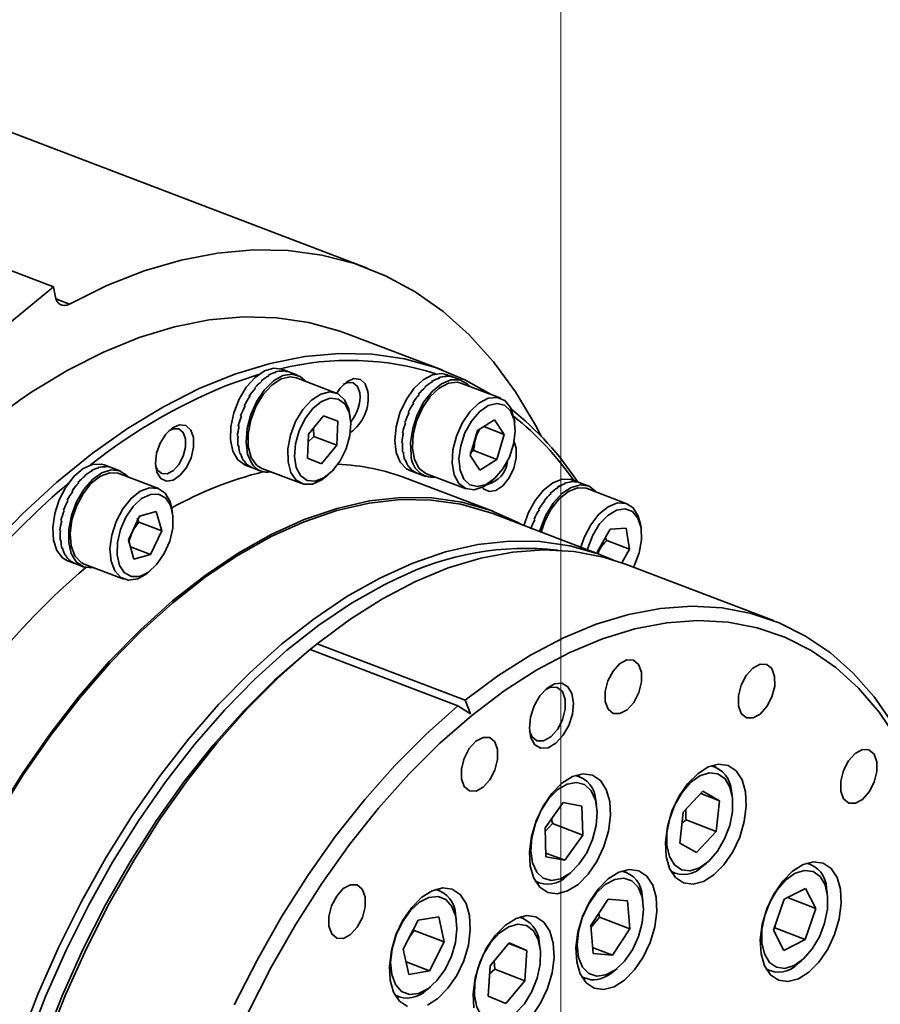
# Model space of a CAD drawing. Header units: millimetres. Extents: x 7702 to 16913, y -3294 to 4428.
# Tile 87 of 89: x 16864 to 16876, y -2924 to -2911. Entities that reach past the tile are written whole.
import ezdxf

# ---------------------------------------------------------------- set-up
doc = ezdxf.new("R2010")
doc.units = ezdxf.units.MM
doc.header["$LTSCALE"] = 6
doc.layers.add('1轮廓实线层', color=7, linetype='Continuous', lineweight=18)

msp = doc.modelspace()

# ---------------------------------------------------------------- linework, layer by layer
at = {"linetype": 'Continuous', "lineweight": 35}
for p, q in [((16869.228, -2914.016), (16862.392, -2911.41)), ((16863.363, -2913.722), (16864.828, -2914.28)), ((16864.828, -2914.28), (16863.612, -2915.27)), ((16864.847, -2914.399), (16864.828, -2914.28)), ((16864.859, -2914.446), (16865.051, -2914.519)), ((16870.29, -2915.448), (16868.947, -2914.936)), ((16867.943, -2915.478), (16867.932, -2915.474)), ((16867.933, -2915.474), (16867.944, -2915.478)), ((16868.038, -2915.46), (16868.027, -2915.456)), ((16868.027, -2915.456), (16868.038, -2915.46)), ((16868.129, -2915.472), (16868.029, -2915.434)), ((16868.126, -2915.471), (16868.115, -2915.467)), ((16868.115, -2915.467), (16868.126, -2915.471)), ((16868.248, -2915.518), (16868.129, -2915.472)), ((16867.75, -2915.601), (16867.739, -2915.597)), ((16867.74, -2915.597), (16867.751, -2915.601)), ((16867.846, -2915.526), (16867.835, -2915.522)), ((16867.835, -2915.522), (16867.846, -2915.526)), ((16868.792, -2915.768), (16868.234, -2915.555)), ((16870.142, -2915.609), (16870.131, -2915.605)), ((16870.131, -2915.605), (16870.142, -2915.609)), ((16870.239, -2915.557), (16870.228, -2915.553)), ((16870.228, -2915.553), (16870.239, -2915.557)), ((16870.334, -2915.535), (16870.323, -2915.531)), ((16870.323, -2915.531), (16870.334, -2915.535)), ((16870.438, -2915.547), (16870.336, -2915.508)), ((16870.423, -2915.543), (16870.412, -2915.538)), ((16870.412, -2915.538), (16870.423, -2915.543)), ((16870.556, -2915.592), (16870.438, -2915.547)), ((16871.1, -2915.842), (16870.542, -2915.629)), ((16867.66, -2915.7), (16867.65, -2915.696)), ((16867.65, -2915.696), (16867.661, -2915.7)), ((16870.047, -2915.687), (16870.036, -2915.683)), ((16870.036, -2915.683), (16870.047, -2915.687)), ((16867.58, -2915.819), (16867.569, -2915.815)), ((16867.569, -2915.815), (16867.58, -2915.819)), ((16869.879, -2915.909), (16869.868, -2915.905)), ((16869.868, -2915.905), (16869.879, -2915.909)), ((16869.947, -2915.784), (16869.958, -2915.789)), ((16869.958, -2915.789), (16869.947, -2915.785)), ((16867.513, -2915.952), (16867.502, -2915.948)), ((16867.502, -2915.948), (16867.513, -2915.952)), ((16869.814, -2916.044), (16869.803, -2916.04)), ((16869.803, -2916.04), (16869.814, -2916.044)), ((16867.462, -2916.094), (16867.451, -2916.089)), ((16867.452, -2916.09), (16867.451, -2916.089)), ((16867.451, -2916.089), (16867.462, -2916.093)), ((16868.616, -2916.086), (16868.403, -2916.347)), ((16868.816, -2916.162), (16868.616, -2916.086)), ((16868.802, -2916.499), (16868.816, -2916.162)), ((16868.989, -2916.108), (16868.98, -2916.053)), ((16869.765, -2916.186), (16869.754, -2916.182)), ((16869.754, -2916.182), (16869.754, -2916.182)), ((16869.754, -2916.182), (16869.765, -2916.186)), ((16871.014, -2916.145), (16870.776, -2916.295)), ((16871.148, -2916.348), (16871.014, -2916.145)), ((16871.297, -2916.183), (16871.288, -2916.127)), ((16867.43, -2916.238), (16867.419, -2916.233)), ((16867.419, -2916.233), (16867.419, -2916.233)), ((16867.419, -2916.233), (16867.43, -2916.237)), ((16868.48, -2916.376), (16868.472, -2916.263)), ((16869.735, -2916.33), (16869.724, -2916.326)), ((16869.724, -2916.326), (16869.724, -2916.326)), ((16869.724, -2916.326), (16869.735, -2916.33)), ((16870.776, -2916.295), (16870.672, -2916.647)), ((16870.865, -2916.239), (16871.148, -2916.348)), ((16867.417, -2916.378), (16867.406, -2916.373)), ((16867.406, -2916.373), (16867.406, -2916.373)), ((16867.406, -2916.373), (16867.417, -2916.378)), ((16868.403, -2916.347), (16868.389, -2916.684)), ((16868.398, -2916.453), (16868.48, -2916.376)), ((16868.48, -2916.376), (16868.802, -2916.499)), ((16871.044, -2916.7), (16871.148, -2916.348)), ((16867.413, -2916.503), (16867.413, -2916.504)), ((16867.413, -2916.503), (16867.424, -2916.508)), ((16867.424, -2916.508), (16867.413, -2916.504)), ((16868.588, -2916.76), (16868.802, -2916.499)), ((16869.724, -2916.469), (16869.713, -2916.465)), ((16869.713, -2916.465), (16869.713, -2916.465)), ((16869.713, -2916.465), (16869.724, -2916.469)), ((16869.734, -2916.597), (16869.723, -2916.593)), ((16869.723, -2916.593), (16869.723, -2916.593)), ((16869.723, -2916.593), (16869.734, -2916.597)), ((16870.668, -2916.603), (16870.722, -2916.577)), ((16870.722, -2916.577), (16871.044, -2916.7)), ((16867.452, -2916.622), (16867.441, -2916.618)), ((16867.441, -2916.618), (16867.441, -2916.618)), ((16867.441, -2916.618), (16867.452, -2916.622)), ((16867.487, -2916.711), (16867.498, -2916.716)), ((16867.498, -2916.716), (16867.487, -2916.712)), ((16867.487, -2916.712), (16867.487, -2916.712)), ((16868.389, -2916.684), (16868.588, -2916.76)), ((16868.389, -2916.684), (16868.588, -2916.76)), ((16869.764, -2916.709), (16869.753, -2916.705)), ((16869.753, -2916.705), (16869.753, -2916.705)), ((16869.753, -2916.705), (16869.764, -2916.709)), ((16870.672, -2916.647), (16870.806, -2916.85)), ((16870.806, -2916.85), (16871.044, -2916.7)), ((16865.366, -2916.861), (16865.355, -2916.857)), ((16865.355, -2916.857), (16865.366, -2916.861)), ((16865.463, -2916.817), (16865.452, -2916.813)), ((16865.452, -2916.813), (16865.463, -2916.817)), ((16865.636, -2916.814), (16865.536, -2916.776)), ((16865.557, -2916.802), (16865.546, -2916.798)), ((16865.546, -2916.798), (16865.557, -2916.802)), ((16865.644, -2916.817), (16865.633, -2916.813)), ((16865.756, -2916.86), (16865.636, -2916.814)), ((16865.644, -2916.817), (16865.644, -2916.817)), ((16867.516, -2916.779), (16867.616, -2916.818)), ((16867.561, -2916.785), (16867.55, -2916.78)), ((16867.55, -2916.78), (16867.55, -2916.78)), ((16867.55, -2916.78), (16867.561, -2916.785)), ((16867.616, -2916.818), (16867.735, -2916.863)), ((16867.75, -2916.826), (16868.308, -2917.038)), ((16869.813, -2916.8), (16869.802, -2916.796)), ((16869.802, -2916.796), (16869.802, -2916.796)), ((16869.802, -2916.796), (16869.813, -2916.8)), ((16869.823, -2916.854), (16869.925, -2916.893)), ((16869.878, -2916.866), (16869.867, -2916.862)), ((16869.867, -2916.862), (16869.867, -2916.862)), ((16869.867, -2916.862), (16869.878, -2916.866)), ((16865.27, -2916.933), (16865.259, -2916.929)), ((16865.259, -2916.929), (16865.27, -2916.933)), ((16866.3, -2917.11), (16865.742, -2916.897)), ((16868.638, -2916.951), (16868.681, -2916.916)), ((16871.002, -2917.431), (16869.781, -2916.966)), ((16869.925, -2916.893), (16870.043, -2916.938)), ((16870.057, -2916.9), (16870.615, -2917.113)), ((16870.946, -2917.026), (16870.989, -2916.99)), ((16872.095, -2917.016), (16872.084, -2917.012)), ((16872.084, -2917.012), (16872.095, -2917.016)), ((16872.212, -2917.028), (16872.109, -2916.988)), ((16872.185, -2917.02), (16872.174, -2917.016)), ((16872.174, -2917.016), (16872.185, -2917.02)), ((16865.087, -2917.141), (16865.098, -2917.146)), ((16865.097, -2917.146), (16865.087, -2917.142)), ((16865.179, -2917.029), (16865.168, -2917.025)), ((16865.168, -2917.025), (16865.179, -2917.029)), ((16871.902, -2917.097), (16871.891, -2917.093)), ((16871.891, -2917.093), (16871.902, -2917.097)), ((16871.999, -2917.042), (16871.988, -2917.038)), ((16871.988, -2917.038), (16871.999, -2917.042)), ((16872.328, -2917.072), (16872.212, -2917.028)), ((16872.872, -2917.322), (16872.314, -2917.109)), ((16865.029, -2917.277), (16865.018, -2917.273)), ((16865.018, -2917.273), (16865.029, -2917.277)), ((16871.719, -2917.283), (16871.708, -2917.279)), ((16871.708, -2917.279), (16871.719, -2917.283)), ((16871.807, -2917.179), (16871.796, -2917.174)), ((16871.796, -2917.174), (16871.807, -2917.178)), ((16864.975, -2917.418), (16864.964, -2917.414)), ((16864.965, -2917.414), (16864.964, -2917.414)), ((16864.965, -2917.414), (16864.975, -2917.418)), ((16866.497, -2917.45), (16866.488, -2917.395)), ((16871.642, -2917.406), (16871.631, -2917.401)), ((16871.631, -2917.401), (16871.642, -2917.405)), ((16864.94, -2917.562), (16864.929, -2917.558)), ((16864.93, -2917.558), (16864.929, -2917.558)), ((16864.929, -2917.558), (16864.94, -2917.562)), ((16866.032, -2917.495), (16865.876, -2917.827)), ((16866.023, -2917.581), (16866, -2917.525)), ((16866.267, -2917.433), (16866.032, -2917.495)), ((16866.345, -2917.703), (16866.267, -2917.433)), ((16872.516, -2918.043), (16870.99, -2917.461)), ((16871.579, -2917.541), (16871.568, -2917.537)), ((16871.568, -2917.537), (16871.579, -2917.541)), ((16864.925, -2917.703), (16864.914, -2917.699)), ((16864.914, -2917.699), (16864.914, -2917.699)), ((16864.914, -2917.699), (16864.925, -2917.703)), ((16866.023, -2917.581), (16866.345, -2917.703)), ((16866.188, -2918.036), (16866.345, -2917.703)), ((16872.634, -2917.68), (16872.456, -2917.993)), ((16872.861, -2917.664), (16872.634, -2917.68)), ((16872.909, -2917.961), (16872.861, -2917.664)), ((16873.069, -2917.662), (16873.06, -2917.607)), ((16864.93, -2917.835), (16864.919, -2917.83)), ((16864.919, -2917.83), (16864.919, -2917.83)), ((16864.919, -2917.83), (16864.93, -2917.835)), ((16865.876, -2917.827), (16865.954, -2918.098)), ((16872.587, -2917.839), (16872.909, -2917.961)), ((16864.955, -2917.951), (16864.944, -2917.947)), ((16864.944, -2917.947), (16864.944, -2917.947)), ((16864.944, -2917.947), (16864.955, -2917.951)), ((16865.905, -2917.928), (16866.188, -2918.036)), ((16872.8, -2918.152), (16872.909, -2917.961)), ((16864.988, -2918.043), (16864.999, -2918.048)), ((16864.999, -2918.048), (16864.988, -2918.044)), ((16864.988, -2918.044), (16864.988, -2918.044)), ((16865.024, -2918.122), (16865.123, -2918.16)), ((16865.06, -2918.12), (16865.049, -2918.116)), ((16865.049, -2918.116), (16865.049, -2918.116)), ((16865.049, -2918.116), (16865.06, -2918.12)), ((16865.954, -2918.098), (16866.188, -2918.036)), ((16872.456, -2917.993), (16872.46, -2918.021)), ((16865.123, -2918.16), (16865.243, -2918.206)), ((16865.258, -2918.168), (16865.815, -2918.381)), ((16866.146, -2918.294), (16866.189, -2918.258)), ((16874.927, -2918.962), (16872.852, -2918.171)), ((16868.387, -2919.398), (16868.526, -2919.286)), ((16868.526, -2919.286), (16870.601, -2920.077)), ((16868.387, -2919.398), (16868.374, -2919.409)), ((16868.425, -2919.368), (16868.387, -2919.398)), ((16868.425, -2919.368), (16870.5, -2920.159)), ((16870.675, -2920.27), (16870.5, -2920.159)), ((16870.601, -2920.077), (16870.675, -2920.27)), ((16874.116, -2921.016), (16874.065, -2920.996)), ((16872.211, -2921.15), (16872.16, -2921.131)), ((16873.659, -2921.652), (16873.937, -2921.355)), ((16873.906, -2921.388), (16874.17, -2921.489)), ((16873.937, -2921.355), (16874.17, -2921.489)), ((16874.348, -2921.415), (16874.338, -2921.351)), ((16871.723, -2921.87), (16871.975, -2921.515)), ((16871.975, -2921.515), (16872.239, -2921.566)), ((16872.239, -2921.566), (16872.252, -2921.971)), ((16872.443, -2921.55), (16872.433, -2921.485)), ((16874.17, -2921.489), (16874.125, -2921.92)), ((16873.614, -2922.084), (16873.659, -2921.652)), ((16871.724, -2921.92), (16871.828, -2921.81)), ((16871.828, -2921.81), (16872.252, -2921.971)), ((16873.643, -2921.806), (16873.701, -2921.759)), ((16873.701, -2921.759), (16874.125, -2921.92)), ((16871.735, -2922.276), (16871.723, -2921.87)), ((16872.252, -2921.971), (16872, -2922.326)), ((16874.125, -2921.92), (16873.847, -2922.218)), ((16873.847, -2922.218), (16873.614, -2922.084)), ((16871.734, -2922.225), (16872, -2922.326)), ((16872, -2922.326), (16871.735, -2922.276)), ((16873.935, -2922.408), (16873.986, -2922.367)), ((16875.449, -2922.383), (16875.397, -2922.364)), ((16872.03, -2922.542), (16872.081, -2922.501)), ((16872.862, -2922.493), (16872.811, -2922.474)), ((16873.495, -2922.491), (16873.546, -2922.511)), ((16871.59, -2922.626), (16871.641, -2922.645)), ((16870.244, -2922.751), (16870.193, -2922.731)), ((16875.079, -2922.871), (16875.378, -2922.719)), ((16875.378, -2922.719), (16875.523, -2923.001)), ((16875.681, -2922.783), (16875.67, -2922.719)), ((16872.365, -2923.242), (16872.607, -2922.871)), ((16872.607, -2922.871), (16872.88, -2922.893)), ((16872.88, -2922.893), (16872.911, -2923.286)), ((16873.094, -2922.893), (16873.084, -2922.829)), ((16874.926, -2923.307), (16875.079, -2922.871)), ((16875.123, -2922.849), (16875.523, -2923.001)), ((16870.476, -2923.151), (16870.466, -2923.086)), ((16872.487, -2923.125), (16872.476, -2923.071)), ((16875.523, -2923.001), (16875.37, -2923.437)), ((16869.731, -2923.571), (16869.941, -2923.166)), ((16869.941, -2923.166), (16870.23, -2923.117)), ((16870.23, -2923.117), (16870.309, -2923.472)), ((16871.419, -2923.14), (16871.368, -2923.12)), ((16872.367, -2923.264), (16872.487, -2923.125)), ((16872.487, -2923.125), (16872.911, -2923.286)), ((16874.946, -2923.275), (16874.961, -2923.206)), ((16869.813, -2923.413), (16869.885, -2923.311)), ((16869.885, -2923.311), (16870.309, -2923.472)), ((16872.397, -2923.635), (16872.365, -2923.242)), ((16872.911, -2923.286), (16872.67, -2923.657)), ((16875.072, -2923.59), (16874.926, -2923.307)), ((16874.946, -2923.275), (16875.37, -2923.437)), ((16870.309, -2923.472), (16870.1, -2923.877)), ((16870.95, -2923.805), (16871.22, -2923.486)), ((16871.213, -2923.495), (16871.465, -2923.592)), ((16871.22, -2923.486), (16871.465, -2923.592)), ((16871.651, -2923.54), (16871.641, -2923.475)), ((16875.37, -2923.437), (16875.072, -2923.59)), ((16869.811, -2923.927), (16869.731, -2923.571)), ((16871.465, -2923.592), (16871.44, -2924.016)), ((16872.39, -2923.551), (16872.67, -2923.657)), ((16872.67, -2923.657), (16872.397, -2923.635)), ((16869.772, -2923.752), (16870.1, -2923.877)), ((16871.016, -2923.854), (16871.009, -2923.736)), ((16875.267, -2923.776), (16875.318, -2923.735)), ((16870.1, -2923.877), (16869.811, -2923.927)), ((16870.925, -2924.23), (16870.95, -2923.805)), ((16870.943, -2923.92), (16871.016, -2923.854)), ((16871.016, -2923.854), (16871.44, -2924.016)), ((16872.681, -2923.886), (16872.732, -2923.844)), ((16874.827, -2923.859), (16874.879, -2923.879)), ((16871.44, -2924.016), (16871.17, -2924.335)), ((16872.241, -2923.969), (16872.292, -2923.988)), ((16870.063, -2924.143), (16870.114, -2924.102)), ((16869.623, -2924.226), (16869.674, -2924.246)), ((16871.17, -2924.335), (16870.925, -2924.23))]:
    msp.add_line(p, q, dxfattribs=at)
at = {"linetype": 'Continuous', "lineweight": 35, "flags": 128}
for points in [[(16871.668, -2916.375), (16871.586, -2916.218), (16871.307, -2915.751), (16870.997, -2915.329), (16870.658, -2914.953), (16870.292, -2914.626), (16869.9, -2914.349), (16869.485, -2914.124), (16869.048, -2913.952), (16868.592, -2913.833), (16868.118, -2913.769), (16867.63, -2913.759), (16867.129, -2913.804), (16866.618, -2913.903), (16866.1, -2914.055), (16865.576, -2914.261), (16865.051, -2914.519)], [(16865.051, -2914.519), (16865.015, -2914.534), (16864.981, -2914.54), (16864.949, -2914.537), (16864.919, -2914.525), (16864.894, -2914.505), (16864.873, -2914.477), (16864.857, -2914.441), (16864.847, -2914.399)], [(16868.947, -2914.936), (16868.841, -2914.898), (16868.407, -2914.778), (16867.956, -2914.712), (16867.49, -2914.7), (16867.012, -2914.743), (16866.523, -2914.84), (16866.027, -2914.99), (16865.527, -2915.193), (16865.025, -2915.448), (16864.523, -2915.753), (16864.357, -2915.865)], [(16863.919, -2917.952), (16864.392, -2917.464), (16864.875, -2917.019), (16865.367, -2916.619), (16865.866, -2916.265), (16866.367, -2915.96), (16866.87, -2915.705), (16867.37, -2915.502), (16867.866, -2915.352), (16868.354, -2915.255), (16868.833, -2915.212), (16869.299, -2915.224), (16869.75, -2915.29), (16870.184, -2915.409), (16870.598, -2915.582), (16870.964, -2915.79)], [(16868.029, -2915.434), (16867.916, -2915.419), (16867.785, -2915.457), (16867.653, -2915.548), (16867.531, -2915.684), (16867.429, -2915.854), (16867.354, -2916.045), (16867.313, -2916.241), (16867.31, -2916.426), (16867.344, -2916.585), (16867.412, -2916.705), (16867.51, -2916.777), (16867.516, -2916.779)], [(16870.336, -2915.508), (16870.27, -2915.493), (16870.142, -2915.511), (16870.01, -2915.582), (16869.883, -2915.703), (16869.772, -2915.862), (16869.686, -2916.047), (16869.632, -2916.242), (16869.614, -2916.433), (16869.634, -2916.604), (16869.69, -2916.74), (16869.778, -2916.831), (16869.823, -2916.854)], [(16867.7, -2915.51), (16867.425, -2915.6), (16867.369, -2915.62)], [(16867.608, -2916.758), (16867.549, -2916.624), (16867.527, -2916.456), (16867.542, -2916.266), (16867.593, -2916.07), (16867.677, -2915.884), (16867.786, -2915.723), (16867.912, -2915.599), (16868.045, -2915.523), (16868.173, -2915.502), (16868.286, -2915.536), (16868.362, -2915.604)], [(16867.75, -2916.826), (16867.674, -2916.779), (16867.599, -2916.671), (16867.558, -2916.52), (16867.556, -2916.34), (16867.593, -2916.147), (16867.665, -2915.957), (16867.766, -2915.789), (16867.888, -2915.656), (16868.018, -2915.57), (16868.146, -2915.54), (16868.234, -2915.555)], [(16868.799, -2915.77), (16868.848, -2915.698), (16868.943, -2915.609), (16869.041, -2915.566), (16869.131, -2915.578), (16869.199, -2915.641), (16869.236, -2915.748)], [(16869.124, -2915.766), (16869.091, -2915.675), (16869.031, -2915.625), (16868.952, -2915.622), (16868.892, -2915.65)], [(16869.844, -2916.639), (16869.836, -2916.461), (16869.865, -2916.267), (16869.929, -2916.073), (16870.023, -2915.894), (16870.14, -2915.746), (16870.269, -2915.639), (16870.402, -2915.583), (16870.525, -2915.583), (16870.631, -2915.637), (16870.67, -2915.678)], [(16870.057, -2916.9), (16870.051, -2916.897), (16869.955, -2916.825), (16869.89, -2916.702), (16869.861, -2916.541), (16869.871, -2916.355), (16869.92, -2916.161), (16870.002, -2915.976), (16870.11, -2915.817), (16870.236, -2915.698), (16870.367, -2915.629), (16870.492, -2915.617), (16870.542, -2915.629)], [(16868.638, -2916.951), (16868.589, -2916.987), (16868.458, -2917.046), (16868.336, -2917.047), (16868.232, -2916.991), (16868.157, -2916.883), (16868.116, -2916.733), (16868.114, -2916.553), (16868.151, -2916.359), (16868.223, -2916.17), (16868.324, -2916.001), (16868.445, -2915.868), (16868.576, -2915.783), (16868.704, -2915.752), (16868.819, -2915.78), (16868.909, -2915.863), (16868.968, -2915.993), (16868.98, -2916.053)], [(16864.357, -2915.865), (16864.025, -2916.107), (16863.532, -2916.507), (16863.049, -2916.953), (16862.577, -2917.44), (16862.118, -2917.967), (16861.676, -2918.531), (16861.252, -2919.129), (16860.849, -2919.758), (16860.469, -2920.414), (16860.114, -2921.094), (16859.786, -2921.794), (16859.487, -2922.51), (16859.218, -2923.239), (16858.981, -2923.977), (16858.776, -2924.719), (16858.606, -2925.463), (16858.47, -2926.203), (16858.371, -2926.936), (16858.307, -2927.659), (16858.28, -2928.366), (16858.29, -2929.055), (16858.336, -2929.721), (16858.419, -2930.362)], [(16868.932, -2916.549), (16868.983, -2916.366), (16868.997, -2916.189), (16868.972, -2916.035), (16868.911, -2915.919), (16868.82, -2915.852), (16868.707, -2915.841), (16868.584, -2915.887), (16868.463, -2915.986), (16868.356, -2916.127), (16868.272, -2916.297), (16868.221, -2916.48), (16868.207, -2916.657), (16868.232, -2916.811), (16868.293, -2916.927), (16868.385, -2916.994), (16868.497, -2917.005), (16868.62, -2916.959), (16868.741, -2916.86), (16868.849, -2916.719), (16868.932, -2916.549)], [(16870.946, -2917.026), (16870.856, -2917.086), (16870.726, -2917.127), (16870.609, -2917.11), (16870.513, -2917.037), (16870.448, -2916.915), (16870.419, -2916.753), (16870.429, -2916.567), (16870.478, -2916.373), (16870.56, -2916.189), (16870.668, -2916.03), (16870.794, -2915.91), (16870.925, -2915.842), (16871.05, -2915.829), (16871.158, -2915.874), (16871.239, -2915.973), (16871.286, -2916.117), (16871.288, -2916.127)], [(16871.131, -2916.832), (16871.222, -2916.667), (16871.281, -2916.486), (16871.305, -2916.306), (16871.29, -2916.145), (16871.237, -2916.018), (16871.153, -2915.938), (16871.045, -2915.913), (16870.923, -2915.945), (16870.801, -2916.031), (16870.689, -2916.163), (16870.598, -2916.327), (16870.539, -2916.509), (16870.515, -2916.689), (16870.53, -2916.85), (16870.583, -2916.977), (16870.667, -2917.057), (16870.775, -2917.082), (16870.897, -2917.05), (16871.019, -2916.964), (16871.131, -2916.832)], [(16866.789, -2916.394), (16866.791, -2916.53), (16866.756, -2916.676), (16866.691, -2916.813), (16866.603, -2916.923), (16866.505, -2916.99), (16866.41, -2917.005), (16866.33, -2916.967), (16866.276, -2916.881), (16866.256, -2916.758), (16866.273, -2916.614), (16866.324, -2916.47), (16866.401, -2916.345), (16866.496, -2916.255), (16866.594, -2916.213), (16866.684, -2916.224), (16866.752, -2916.288), (16866.789, -2916.394)], [(16866.677, -2916.412), (16866.644, -2916.322), (16866.584, -2916.271), (16866.505, -2916.269), (16866.445, -2916.297)], [(16866.258, -2916.788), (16866.284, -2916.849), (16866.345, -2916.899), (16866.423, -2916.902), (16866.508, -2916.856), (16866.586, -2916.769), (16866.646, -2916.654), (16866.678, -2916.529), (16866.677, -2916.412)], [(16871.289, -2916.452), (16871.316, -2916.54), (16871.317, -2916.676), (16871.283, -2916.822), (16871.218, -2916.959), (16871.13, -2917.069), (16871.032, -2917.136), (16870.937, -2917.151), (16870.857, -2917.113), (16870.839, -2917.094)], [(16865.536, -2916.776), (16865.5, -2916.766), (16865.375, -2916.769), (16865.243, -2916.828), (16865.114, -2916.937), (16864.998, -2917.087), (16864.905, -2917.267), (16864.843, -2917.461), (16864.815, -2917.655), (16864.826, -2917.832), (16864.873, -2917.978), (16864.954, -2918.081), (16865.024, -2918.122)], [(16865.246, -2918.206), (16865.146, -2918.139), (16865.075, -2918.022), (16865.039, -2917.865), (16865.039, -2917.681), (16865.078, -2917.486), (16865.15, -2917.294), (16865.251, -2917.122), (16865.371, -2916.983), (16865.503, -2916.888), (16865.634, -2916.846), (16865.754, -2916.859), (16865.853, -2916.927), (16865.87, -2916.946)], [(16865.258, -2918.168), (16865.212, -2918.145), (16865.127, -2918.052), (16865.075, -2917.913), (16865.06, -2917.741), (16865.085, -2917.55), (16865.147, -2917.358), (16865.24, -2917.181), (16865.356, -2917.035), (16865.485, -2916.934), (16865.615, -2916.886), (16865.735, -2916.895), (16865.742, -2916.897)], [(16872.109, -2916.988), (16872.086, -2916.981), (16871.964, -2916.978), (16871.832, -2917.029), (16871.702, -2917.132), (16871.584, -2917.278), (16871.487, -2917.455), (16871.425, -2917.631)], [(16866.146, -2918.294), (16866.138, -2918.3), (16866.007, -2918.376), (16865.88, -2918.395), (16865.77, -2918.357), (16865.685, -2918.265), (16865.633, -2918.126), (16865.618, -2917.954), (16865.643, -2917.763), (16865.705, -2917.57), (16865.798, -2917.393), (16865.914, -2917.248), (16866.043, -2917.146), (16866.173, -2917.098), (16866.293, -2917.107), (16866.392, -2917.174), (16866.461, -2917.29), (16866.488, -2917.395)], [(16871.646, -2917.711), (16871.657, -2917.673), (16871.733, -2917.483), (16871.837, -2917.314), (16871.96, -2917.18), (16872.091, -2917.092), (16872.222, -2917.056), (16872.34, -2917.077), (16872.436, -2917.151), (16872.442, -2917.158)], [(16871.668, -2917.72), (16871.714, -2917.581), (16871.805, -2917.403), (16871.92, -2917.255), (16872.049, -2917.151), (16872.179, -2917.099), (16872.3, -2917.105), (16872.314, -2917.109)], [(16862.582, -2924.953), (16862.811, -2924.273), (16863.071, -2923.603), (16863.36, -2922.947), (16863.678, -2922.31), (16864.021, -2921.695), (16864.389, -2921.107), (16864.777, -2920.549), (16865.185, -2920.024), (16865.609, -2919.537), (16866.047, -2919.09), (16866.496, -2918.686), (16866.953, -2918.327), (16867.415, -2918.016), (16867.88, -2917.754), (16868.344, -2917.544), (16868.804, -2917.387), (16869.258, -2917.283), (16869.703, -2917.234), (16870.135, -2917.239), (16870.553, -2917.299), (16870.953, -2917.413), (16871.333, -2917.581), (16871.4, -2917.618)], [(16862.601, -2924.957), (16862.828, -2924.279), (16863.087, -2923.611), (16863.376, -2922.958), (16863.692, -2922.323), (16864.035, -2921.71), (16864.401, -2921.124), (16864.788, -2920.568), (16865.194, -2920.045), (16865.617, -2919.56), (16866.053, -2919.114), (16866.501, -2918.711), (16866.956, -2918.353), (16867.417, -2918.043), (16867.88, -2917.783), (16868.342, -2917.574), (16868.801, -2917.417), (16869.253, -2917.313), (16869.696, -2917.264), (16870.127, -2917.27), (16870.543, -2917.329), (16870.942, -2917.443), (16870.99, -2917.461)], [(16866.498, -2917.663), (16866.502, -2917.49), (16866.468, -2917.344), (16866.399, -2917.239), (16866.301, -2917.186), (16866.185, -2917.19), (16866.061, -2917.25), (16865.943, -2917.36), (16865.84, -2917.51), (16865.764, -2917.685), (16865.722, -2917.868), (16865.718, -2918.041), (16865.752, -2918.187), (16865.821, -2918.291), (16865.919, -2918.345), (16866.035, -2918.341), (16866.159, -2918.281), (16866.278, -2918.171), (16866.38, -2918.021), (16866.456, -2917.846), (16866.498, -2917.663)], [(16872.226, -2917.932), (16872.272, -2917.794), (16872.363, -2917.616), (16872.478, -2917.468), (16872.607, -2917.363), (16872.737, -2917.311), (16872.858, -2917.317), (16872.959, -2917.38), (16873.03, -2917.494), (16873.06, -2917.607)], [(16872.963, -2918.213), (16872.974, -2918.191), (16873.042, -2918.012), (16873.075, -2917.83), (16873.069, -2917.662), (16873.026, -2917.526), (16872.949, -2917.433), (16872.846, -2917.394), (16872.726, -2917.411), (16872.603, -2917.485), (16872.487, -2917.606), (16872.391, -2917.764), (16872.322, -2917.943), (16872.316, -2917.967)], [(16864.354, -2924.86), (16864.613, -2924.193), (16864.902, -2923.539), (16865.218, -2922.904), (16865.561, -2922.292), (16865.927, -2921.705), (16866.314, -2921.149), (16866.72, -2920.627), (16867.143, -2920.141), (16867.579, -2919.695), (16868.026, -2919.293), (16868.482, -2918.935), (16868.942, -2918.625), (16869.405, -2918.364), (16869.868, -2918.155), (16870.326, -2917.998), (16870.779, -2917.895), (16871.222, -2917.846), (16871.653, -2917.851), (16872.069, -2917.911), (16872.467, -2918.025), (16872.682, -2918.112)], [(16872.852, -2918.171), (16872.541, -2918.071), (16872.131, -2917.993), (16871.706, -2917.97), (16871.268, -2918), (16870.82, -2918.084), (16870.365, -2918.222), (16869.905, -2918.413), (16869.443, -2918.654), (16868.982, -2918.946), (16868.526, -2919.286)], [(16865.385, -2918.217), (16865.366, -2918.22), (16865.246, -2918.206)], [(16869.649, -2918.37), (16869.466, -2918.46), (16869.007, -2918.718), (16868.55, -2919.025), (16868.099, -2919.379), (16867.656, -2919.779), (16867.223, -2920.221), (16866.804, -2920.702), (16866.402, -2921.22), (16866.018, -2921.771), (16865.655, -2922.352), (16865.316, -2922.959), (16865.002, -2923.588), (16864.716, -2924.236), (16864.459, -2924.898)], [(16870.601, -2920.077), (16871.058, -2919.737), (16871.518, -2919.445), (16871.98, -2919.203), (16872.44, -2919.013), (16872.895, -2918.875), (16873.344, -2918.791), (16873.782, -2918.76), (16874.206, -2918.784), (16874.616, -2918.862), (16875.007, -2918.993), (16875.377, -2919.178), (16875.725, -2919.413), (16876.047, -2919.699), (16876.342, -2920.033), (16876.608, -2920.413), (16876.843, -2920.837), (16877.047, -2921.302), (16877.216, -2921.806), (16877.351, -2922.344), (16877.424, -2922.738)], [(16876.674, -2920.633), (16876.412, -2920.248), (16876.12, -2919.91), (16875.801, -2919.621), (16875.456, -2919.382), (16875.087, -2919.196), (16874.698, -2919.063), (16874.29, -2918.984), (16873.866, -2918.96), (16873.429, -2918.991), (16872.982, -2919.076), (16872.527, -2919.216), (16872.068, -2919.409), (16871.607, -2919.654), (16871.148, -2919.949), (16870.693, -2920.293)], [(16863.918, -2931.101), (16863.876, -2930.811), (16863.821, -2930.209), (16863.802, -2929.583), (16863.82, -2928.937), (16863.875, -2928.276), (16863.967, -2927.604), (16864.095, -2926.925), (16864.258, -2926.243), (16864.455, -2925.563), (16864.685, -2924.89), (16864.947, -2924.227), (16865.238, -2923.579), (16865.557, -2922.951), (16865.901, -2922.345), (16866.269, -2921.767), (16866.659, -2921.22), (16867.066, -2920.708), (16867.49, -2920.233), (16867.927, -2919.799), (16868.374, -2919.409)], [(16868.425, -2919.368), (16867.977, -2919.764), (16867.541, -2920.202), (16867.117, -2920.681), (16866.709, -2921.197), (16866.32, -2921.747), (16865.952, -2922.327), (16865.606, -2922.934), (16865.287, -2923.563), (16864.994, -2924.212), (16864.731, -2924.876)], [(16872.873, -2920.212), (16872.966, -2920.109), (16873.037, -2919.972), (16873.075, -2919.823), (16873.075, -2919.684), (16873.035, -2919.576), (16872.964, -2919.516), (16872.87, -2919.513), (16872.769, -2919.567), (16872.676, -2919.671), (16872.605, -2919.808), (16872.567, -2919.957), (16872.568, -2920.096), (16872.607, -2920.204), (16872.679, -2920.264), (16872.772, -2920.267), (16872.873, -2920.212)], [(16874.742, -2920.273), (16874.835, -2920.169), (16874.906, -2920.032), (16874.944, -2919.883), (16874.943, -2919.744), (16874.904, -2919.636), (16874.832, -2919.576), (16874.739, -2919.573), (16874.638, -2919.628), (16874.545, -2919.731), (16874.474, -2919.868), (16874.436, -2920.017), (16874.437, -2920.156), (16874.476, -2920.264), (16874.548, -2920.324), (16874.641, -2920.327), (16874.742, -2920.273)], [(16871.75, -2919.909), (16871.857, -2919.848), (16871.959, -2919.841), (16872.044, -2919.889), (16872.1, -2919.985), (16872.122, -2920.12), (16872.106, -2920.276), (16872.055, -2920.434), (16871.974, -2920.575), (16871.874, -2920.683), (16871.766, -2920.745), (16871.664, -2920.752), (16871.58, -2920.704), (16871.523, -2920.607), (16871.502, -2920.473), (16871.517, -2920.317), (16871.569, -2920.159), (16871.649, -2920.017), (16871.75, -2919.909)], [(16871.503, -2920.509), (16871.537, -2920.587), (16871.608, -2920.647), (16871.702, -2920.65), (16871.803, -2920.595), (16871.896, -2920.492), (16871.967, -2920.355), (16872.005, -2920.206), (16872.004, -2920.067), (16871.965, -2919.959), (16871.893, -2919.899), (16871.8, -2919.896), (16871.723, -2919.932)], [(16867.362, -2924.354), (16867.682, -2923.725), (16868.027, -2923.118), (16868.395, -2922.537), (16868.784, -2921.988), (16869.192, -2921.472), (16869.616, -2920.993), (16870.053, -2920.555), (16870.5, -2920.159)], [(16870.693, -2920.293), (16870.246, -2920.683), (16869.809, -2921.117), (16869.386, -2921.592), (16868.978, -2922.104), (16868.589, -2922.651), (16868.221, -2923.229), (16867.876, -2923.835), (16867.557, -2924.463)], [(16870.855, -2921.299), (16870.948, -2921.196), (16871.019, -2921.059), (16871.057, -2920.91), (16871.057, -2920.771), (16871.018, -2920.663), (16870.946, -2920.603), (16870.852, -2920.6), (16870.751, -2920.654), (16870.658, -2920.758), (16870.588, -2920.895), (16870.549, -2921.044), (16870.55, -2921.183), (16870.589, -2921.291), (16870.661, -2921.351), (16870.754, -2921.354), (16870.855, -2921.299)], [(16876.177, -2921.471), (16876.27, -2921.367), (16876.341, -2921.231), (16876.379, -2921.081), (16876.378, -2920.942), (16876.339, -2920.835), (16876.267, -2920.775), (16876.174, -2920.772), (16876.073, -2920.826), (16875.98, -2920.929), (16875.909, -2921.066), (16875.871, -2921.216), (16875.872, -2921.355), (16875.911, -2921.462), (16875.982, -2921.522), (16876.076, -2921.525), (16876.177, -2921.471)], [(16874.092, -2922.528), (16874.232, -2922.387), (16874.355, -2922.207), (16874.453, -2922), (16874.517, -2921.781), (16874.546, -2921.564), (16874.535, -2921.365), (16874.487, -2921.197), (16874.403, -2921.071), (16874.291, -2920.997), (16874.158, -2920.978), (16874.012, -2921.016), (16873.864, -2921.11), (16873.723, -2921.251), (16873.6, -2921.431), (16873.503, -2921.638), (16873.438, -2921.857), (16873.41, -2922.073), (16873.42, -2922.273), (16873.469, -2922.441), (16873.552, -2922.566), (16873.664, -2922.641), (16873.798, -2922.66), (16873.944, -2922.622), (16874.092, -2922.528)], [(16872.187, -2922.663), (16872.327, -2922.521), (16872.45, -2922.341), (16872.548, -2922.134), (16872.613, -2921.915), (16872.641, -2921.699), (16872.63, -2921.5), (16872.582, -2921.332), (16872.498, -2921.206), (16872.386, -2921.131), (16872.253, -2921.112), (16872.107, -2921.151), (16871.959, -2921.244), (16871.818, -2921.386), (16871.695, -2921.566), (16871.598, -2921.773), (16871.533, -2921.992), (16871.505, -2922.208), (16871.515, -2922.407), (16871.564, -2922.575), (16871.647, -2922.701), (16871.759, -2922.776), (16871.893, -2922.795), (16872.039, -2922.756), (16872.187, -2922.663)], [(16873.432, -2921.934), (16873.431, -2922.117), (16873.467, -2922.274), (16873.538, -2922.391), (16873.637, -2922.46), (16873.757, -2922.473), (16873.888, -2922.432), (16874.02, -2922.337), (16874.141, -2922.198), (16874.241, -2922.026), (16874.314, -2921.835), (16874.352, -2921.639), (16874.354, -2921.455), (16874.317, -2921.299), (16874.247, -2921.181), (16874.147, -2921.113), (16874.027, -2921.099), (16873.896, -2921.141), (16873.765, -2921.235), (16873.644, -2921.374), (16873.543, -2921.547), (16873.471, -2921.738), (16873.432, -2921.934)], [(16871.522, -2922.195), (16871.547, -2922.362), (16871.607, -2922.493), (16871.698, -2922.578), (16871.812, -2922.61), (16871.941, -2922.586), (16872.073, -2922.508), (16872.198, -2922.382), (16872.307, -2922.219), (16872.389, -2922.032), (16872.439, -2921.836), (16872.452, -2921.647), (16872.428, -2921.48), (16872.368, -2921.349), (16872.277, -2921.264), (16872.163, -2921.232), (16872.034, -2921.256), (16871.902, -2921.334), (16871.776, -2921.46), (16871.668, -2921.623), (16871.586, -2921.81), (16871.536, -2922.006), (16871.522, -2922.195)], [(16875.424, -2923.896), (16875.565, -2923.755), (16875.688, -2923.574), (16875.785, -2923.368), (16875.85, -2923.149), (16875.878, -2922.932), (16875.867, -2922.733), (16875.819, -2922.565), (16875.736, -2922.439), (16875.623, -2922.364), (16875.49, -2922.346), (16875.344, -2922.384), (16875.196, -2922.477), (16875.056, -2922.619), (16874.933, -2922.799), (16874.835, -2923.006), (16874.77, -2923.225), (16874.742, -2923.441), (16874.753, -2923.64), (16874.801, -2923.808), (16874.885, -2923.934), (16874.997, -2924.009), (16875.13, -2924.028), (16875.276, -2923.989), (16875.424, -2923.896)], [(16872.838, -2924.006), (16872.978, -2923.864), (16873.101, -2923.684), (16873.199, -2923.477), (16873.264, -2923.258), (16873.292, -2923.042), (16873.281, -2922.843), (16873.233, -2922.675), (16873.149, -2922.549), (16873.037, -2922.474), (16872.904, -2922.455), (16872.758, -2922.494), (16872.61, -2922.587), (16872.469, -2922.729), (16872.346, -2922.909), (16872.249, -2923.116), (16872.184, -2923.335), (16872.156, -2923.551), (16872.166, -2923.75), (16872.215, -2923.918), (16872.298, -2924.044), (16872.41, -2924.119), (16872.544, -2924.138), (16872.69, -2924.099), (16872.838, -2924.006)], [(16875.231, -2922.508), (16875.1, -2922.601), (16874.979, -2922.739), (16874.877, -2922.911), (16874.804, -2923.102), (16874.765, -2923.298), (16874.763, -2923.482), (16874.799, -2923.639), (16874.869, -2923.758), (16874.968, -2923.827), (16875.087, -2923.842), (16875.218, -2923.801), (16875.35, -2923.707), (16875.471, -2923.569), (16875.572, -2923.398), (16875.645, -2923.206), (16875.684, -2923.011), (16875.686, -2922.827), (16875.651, -2922.669), (16875.581, -2922.551), (16875.482, -2922.482), (16875.362, -2922.467), (16875.231, -2922.508)], [(16868.995, -2923.368), (16869.088, -2923.265), (16869.159, -2923.128), (16869.197, -2922.978), (16869.197, -2922.839), (16869.158, -2922.732), (16869.086, -2922.672), (16868.992, -2922.669), (16868.892, -2922.723), (16868.799, -2922.827), (16868.728, -2922.963), (16868.69, -2923.113), (16868.69, -2923.252), (16868.729, -2923.359), (16868.801, -2923.419), (16868.894, -2923.422), (16868.995, -2923.368)], [(16872.45, -2923.952), (16872.577, -2923.934), (16872.71, -2923.862), (16872.836, -2923.741), (16872.947, -2923.582), (16873.033, -2923.397), (16873.086, -2923.201), (16873.104, -2923.01), (16873.083, -2922.84), (16873.027, -2922.704), (16872.939, -2922.614), (16872.827, -2922.576), (16872.7, -2922.594), (16872.567, -2922.666), (16872.44, -2922.787), (16872.33, -2922.946), (16872.244, -2923.131), (16872.19, -2923.327), (16872.173, -2923.518), (16872.193, -2923.688), (16872.249, -2923.824), (16872.337, -2923.914), (16872.45, -2923.952)], [(16870.22, -2924.264), (16870.36, -2924.122), (16870.483, -2923.942), (16870.581, -2923.735), (16870.646, -2923.516), (16870.674, -2923.3), (16870.663, -2923.101), (16870.615, -2922.932), (16870.531, -2922.807), (16870.419, -2922.732), (16870.286, -2922.713), (16870.14, -2922.752), (16869.992, -2922.845), (16869.851, -2922.986), (16869.728, -2923.167), (16869.631, -2923.373), (16869.566, -2923.592), (16869.538, -2923.809), (16869.548, -2924.008), (16869.597, -2924.176), (16869.68, -2924.302), (16869.792, -2924.376)], [(16869.572, -2923.93), (16869.625, -2924.07), (16869.71, -2924.165), (16869.82, -2924.208), (16869.946, -2924.196), (16870.079, -2924.129), (16870.206, -2924.012), (16870.319, -2923.856), (16870.408, -2923.673), (16870.465, -2923.477), (16870.486, -2923.286), (16870.469, -2923.113), (16870.416, -2922.973), (16870.331, -2922.878), (16870.221, -2922.835), (16870.094, -2922.847), (16869.962, -2922.915), (16869.834, -2923.031), (16869.722, -2923.187), (16869.633, -2923.37), (16869.576, -2923.566), (16869.555, -2923.758), (16869.572, -2923.93)], [(16871.535, -2924.511), (16871.658, -2924.331), (16871.756, -2924.124), (16871.82, -2923.905), (16871.849, -2923.689), (16871.838, -2923.49), (16871.79, -2923.322), (16871.706, -2923.196), (16871.594, -2923.121), (16871.461, -2923.102), (16871.315, -2923.141), (16871.167, -2923.234), (16871.026, -2923.375), (16870.903, -2923.556), (16870.806, -2923.762), (16870.741, -2923.981), (16870.713, -2924.198), (16870.723, -2924.397)], [(16870.93, -2924.58), (16871.048, -2924.599), (16871.179, -2924.562), (16871.31, -2924.473), (16871.433, -2924.338), (16871.536, -2924.168), (16871.611, -2923.978), (16871.653, -2923.782), (16871.658, -2923.596), (16871.625, -2923.436), (16871.558, -2923.315), (16871.461, -2923.242), (16871.342, -2923.223), (16871.212, -2923.259), (16871.08, -2923.349), (16870.958, -2923.484), (16870.855, -2923.653), (16870.779, -2923.844), (16870.737, -2924.039), (16870.732, -2924.225), (16870.765, -2924.385), (16870.833, -2924.506), (16870.93, -2924.58)], [(16872.368, -2924.005), (16872.248, -2923.966), (16872.235, -2923.958)], [(16870.072, -2924.357), (16870.22, -2924.264)]]:
    msp.add_lwpolyline(points, dxfattribs=at)
at = {"linetype": 'Continuous', "lineweight": 35}
for centre, radius, start, end in [((16868.975, -2919.32), 4.01, 72.38, 103.925), ((16870.143, -2922.81), 7.708, 111.1013, 128.4844), ((16868.633, -2915.831), 0.609, 305.8996, 7.8285), ((16868.601, -2915.823), 0.526, 318.6688, 6.1969), ((16868.496, -2919.442), 4.412, 33.2784, 51.3817), ((16868.568, -2919.481), 4.34, 34.9509, 51.2951), ((16870.152, -2916.643), 0.308, 179.3552, 276.148), ((16870.816, -2916.682), 0.383, 284.199, 354.0294), ((16869.022, -2921.917), 5.197, 103.967, 119.2147), ((16867.827, -2916.622), 0.258, 211.803, 281.3104), ((16868.68, -2919.874), 3.11, 69.2655, 87.4873), ((16873.398, -2926.727), 12.804, 130.7665, 145.3192), ((16871.444, -2921.968), 4.02, 83.496, 116.5126), ((16871.944, -2926.064), 10.295, 130.337, 141.3137), ((16873.954, -2921.371), 0.384, 3.0119, 75.1113), ((16872.069, -2921.49), 0.364, 0.6867, 77.4365), ((16875.308, -2922.722), 0.363, 0.4978, 77.6254), ((16871.761, -2922.293), 0.367, 241.2188, 317.2012), ((16872.722, -2922.831), 0.362, 0.4056, 77.7176), ((16873.664, -2922.146), 0.377, 242.3787, 316.0413), ((16870.096, -2923.095), 0.37, 1.4171, 76.7061), ((16871.26, -2923.493), 0.381, 2.6733, 75.4499), ((16874.998, -2923.525), 0.369, 241.393, 317.027), ((16872.364, -2923.526), 0.479, 270.3801, 311.3664), ((16869.791, -2923.879), 0.379, 242.6181, 315.8018)]:
    msp.add_arc(centre, radius, start, end, dxfattribs=at)
for centre, major_axis, ratio, start_param, end_param in [((16867.882, -2916.148), (0.296, 0.657), 0.646762, 0.489159, 0.698599), ((16867.871, -2916.144), (0.311, 0.651), 0.63692, 0.502576, 0.712015), ((16867.882, -2916.148), (0.278, 0.664), 0.653238, 0.263036, 0.472476), ((16867.871, -2916.144), (0.296, 0.657), 0.64677, 0.279508, 0.488947), ((16867.882, -2916.148), (0.259, 0.672), 0.655874, 0.035085, 0.244525), ((16867.871, -2916.144), (0.278, 0.664), 0.653242, 0.053383, 0.262822), ((16867.882, -2916.148), (0.322, 0.646), 0.62433, 0.931507, 1.140946), ((16867.871, -2916.144), (0.33, 0.643), 0.609782, 0.937154, 1.146594), ((16867.882, -2916.148), (0.311, 0.651), 0.636909, 0.712223, 0.921663), ((16867.871, -2916.144), (0.322, 0.646), 0.624343, 0.721862, 0.931302), ((16870.19, -2916.223), (0.312, 0.65), 0.635471, 0.73985, 0.949289), ((16870.179, -2916.219), (0.323, 0.646), 0.622615, 0.748992, 0.958431), ((16870.19, -2916.223), (0.298, 0.656), 0.645703, 0.517229, 0.726669), ((16870.179, -2916.219), (0.312, 0.65), 0.635482, 0.530202, 0.739642), ((16870.19, -2916.223), (0.281, 0.663), 0.652631, 0.291431, 0.500871), ((16870.179, -2916.219), (0.298, 0.656), 0.645711, 0.307579, 0.517018), ((16870.19, -2916.223), (0.262, 0.671), 0.655764, 0.063627, 0.273067), ((16870.179, -2916.219), (0.281, 0.663), 0.652636, 0.081778, 0.291217), ((16870.19, -2916.223), (0.242, 0.678), 0.654867, 6.26963, 6.327987), ((16870.179, -2916.219), (0.262, 0.671), 0.655765, 0.005253, 0.063412), ((16867.882, -2916.148), (0.33, 0.643), 0.609768, 1.146795, 1.356234), ((16867.871, -2916.144), (0.334, 0.641), 0.594003, 1.148638, 1.358078), ((16870.19, -2916.223), (0.323, 0.646), 0.622602, 0.958635, 1.168075), ((16870.179, -2916.219), (0.331, 0.643), 0.607861, 0.963791, 1.17323), ((16867.882, -2916.148), (0.334, 0.641), 0.593988, 1.358275, 1.567715), ((16867.871, -2916.144), (0.335, 0.641), 0.577744, 1.356758, 1.566198), ((16870.19, -2916.223), (0.335, 0.641), 0.591967, 1.384463, 1.593903), ((16870.179, -2916.219), (0.335, 0.641), 0.575712, 1.382564, 1.592003), ((16870.19, -2916.223), (0.331, 0.643), 0.607846, 1.173431, 1.38287), ((16870.179, -2916.219), (0.335, 0.641), 0.591982, 1.174826, 1.384266), ((16867.882, -2916.148), (0.335, 0.641), 0.577728, 1.566392, 1.775832), ((16867.871, -2916.144), (0.333, 0.642), 0.56169, 1.562078, 1.771518), ((16870.19, -2916.223), (0.335, 0.641), 0.575697, 1.592198, 1.801637), ((16870.179, -2916.219), (0.332, 0.642), 0.55973, 1.587576, 1.797016), ((16867.871, -2916.144), (0.327, 0.645), 0.546468, 1.765188, 1.974628), ((16867.882, -2916.148), (0.333, 0.642), 0.561675, 1.77171, 1.98115), ((16870.19, -2916.223), (0.332, 0.642), 0.559715, 1.797208, 2.006647), ((16870.179, -2916.219), (0.326, 0.645), 0.544652, 1.79045, 1.999889), ((16867.871, -2916.144), (0.319, 0.648), 0.532637, 1.966635, 2.176075), ((16867.882, -2916.148), (0.327, 0.645), 0.546454, 1.974818, 2.184258), ((16867.882, -2916.148), (0.319, 0.648), 0.532625, 2.176264, 2.385704), ((16867.871, -2916.144), (0.309, 0.652), 0.520691, 2.166893, 2.376332), ((16870.19, -2916.223), (0.326, 0.645), 0.544639, 2.000079, 2.209519), ((16870.179, -2916.219), (0.318, 0.649), 0.531032, 1.991724, 2.201163), ((16867.882, -2916.148), (0.309, 0.652), 0.520681, 2.376521, 2.58596), ((16867.871, -2916.144), (0.296, 0.657), 0.51105, 2.366344, 2.575783), ((16870.19, -2916.223), (0.318, 0.649), 0.53102, 2.201352, 2.410792), ((16870.179, -2916.219), (0.307, 0.653), 0.519353, 2.191862, 2.401301), ((16870.19, -2916.223), (0.307, 0.653), 0.519343, 2.401489, 2.610929), ((16870.179, -2916.219), (0.295, 0.658), 0.510025, 2.391234, 2.600674), ((16867.882, -2916.148), (0.296, 0.657), 0.511042, 2.575971, 2.785411), ((16867.871, -2916.144), (0.283, 0.662), 0.504053, 2.565284, 2.774724), ((16867.882, -2916.148), (0.283, 0.662), 0.504048, 2.774911, 2.984351), ((16867.871, -2916.144), (0.269, 0.668), 0.499946, 2.763935, 2.973375), ((16870.19, -2916.223), (0.295, 0.658), 0.510017, 2.600861, 2.810301), ((16870.179, -2916.219), (0.281, 0.663), 0.503377, 2.590128, 2.799567), ((16865.39, -2917.491), (0.309, 0.652), 0.638305, 0.684537, 0.893977), ((16865.379, -2917.487), (0.321, 0.647), 0.626039, 0.69467, 0.90411), ((16865.39, -2917.491), (0.294, 0.658), 0.647768, 0.46104, 0.67048), ((16865.379, -2917.487), (0.309, 0.652), 0.638315, 0.474889, 0.684329), ((16865.39, -2917.491), (0.276, 0.665), 0.653784, 0.234613, 0.444052), ((16865.379, -2917.487), (0.294, 0.658), 0.647775, 0.251389, 0.460828), ((16865.39, -2917.491), (0.257, 0.673), 0.65592, 0.006539, 0.215979), ((16865.379, -2917.487), (0.276, 0.665), 0.653788, 0.024959, 0.234398), ((16867.882, -2916.148), (0.269, 0.668), 0.499944, 2.973562, 3.183001), ((16867.871, -2916.144), (0.254, 0.674), 0.498877, 2.962465, 3.171904), ((16870.19, -2916.223), (0.281, 0.663), 0.503373, 2.799754, 3.009194), ((16870.179, -2916.219), (0.267, 0.669), 0.499645, 2.788755, 2.998194), ((16870.19, -2916.223), (0.267, 0.669), 0.499643, 2.998381, 3.149464), ((16870.179, -2916.219), (0.252, 0.674), 0.49896, 2.98728, 3.13856), ((16865.39, -2917.491), (0.321, 0.647), 0.626026, 0.904315, 1.113754), ((16865.379, -2917.487), (0.329, 0.643), 0.611684, 0.910458, 1.119897), ((16871.962, -2917.703), (0.283, 0.662), 0.651965, 0.319794, 0.529234), ((16871.951, -2917.699), (0.3, 0.656), 0.644601, 0.335599, 0.545038), ((16871.962, -2917.703), (0.264, 0.67), 0.655591, 0.092162, 0.301601), ((16871.951, -2917.699), (0.283, 0.662), 0.65197, 0.110141, 0.319581), ((16871.962, -2917.703), (0.245, 0.677), 0.6552, 6.271951, 6.356488), ((16871.951, -2917.699), (0.264, 0.67), 0.655593, 0.007607, 0.091947), ((16865.39, -2917.491), (0.334, 0.641), 0.596001, 1.332035, 1.541475), ((16865.379, -2917.487), (0.335, 0.641), 0.579778, 1.330908, 1.540348), ((16865.39, -2917.491), (0.329, 0.643), 0.61167, 1.120099, 1.329538), ((16865.379, -2917.487), (0.334, 0.641), 0.596016, 1.122398, 1.331837), ((16871.962, -2917.703), (0.314, 0.65), 0.633992, 0.767415, 0.976855), ((16871.951, -2917.699), (0.325, 0.645), 0.620859, 0.776058, 0.985498), ((16871.962, -2917.703), (0.3, 0.656), 0.644592, 0.545249, 0.754689), ((16871.951, -2917.699), (0.314, 0.65), 0.634003, 0.557768, 0.767208), ((16865.39, -2917.491), (0.335, 0.641), 0.579763, 1.540543, 1.749982), ((16865.379, -2917.487), (0.333, 0.642), 0.563664, 1.536546, 1.745986), ((16871.962, -2917.703), (0.332, 0.642), 0.605907, 1.200008, 1.409447), ((16871.951, -2917.699), (0.335, 0.641), 0.589955, 1.200963, 1.410402), ((16871.951, -2917.699), (0.332, 0.642), 0.605922, 0.990368, 1.199808), ((16871.962, -2917.703), (0.325, 0.645), 0.620845, 0.985702, 1.195141), ((16865.39, -2917.491), (0.333, 0.642), 0.563649, 1.746178, 1.955618), ((16865.379, -2917.487), (0.328, 0.644), 0.548306, 1.739901, 1.949341), ((16871.951, -2917.699), (0.335, 0.641), 0.573685, 1.408327, 1.617767), ((16871.962, -2917.703), (0.335, 0.641), 0.58994, 1.410599, 1.620039), ((16865.39, -2917.491), (0.328, 0.644), 0.548292, 1.949531, 2.158971), ((16865.379, -2917.487), (0.32, 0.648), 0.534273, 1.941528, 2.150968), ((16871.962, -2917.703), (0.335, 0.641), 0.57367, 1.617961, 1.8274), ((16871.951, -2917.699), (0.331, 0.643), 0.557784, 1.613041, 1.82248), ((16865.39, -2917.491), (0.32, 0.648), 0.53426, 2.151157, 2.360597), ((16865.379, -2917.487), (0.31, 0.652), 0.522067, 2.141912, 2.351351), ((16865.39, -2917.491), (0.31, 0.652), 0.522056, 2.35154, 2.560979), ((16865.379, -2917.487), (0.298, 0.657), 0.512117, 2.341446, 2.550885), ((16865.39, -2917.491), (0.298, 0.657), 0.512109, 2.551073, 2.760512), ((16865.379, -2917.487), (0.285, 0.662), 0.504774, 2.540437, 2.749876), ((16865.39, -2917.491), (0.285, 0.662), 0.504768, 2.750063, 2.959503), ((16865.379, -2917.487), (0.271, 0.667), 0.500296, 2.739114, 2.948553), ((16865.39, -2917.491), (0.271, 0.667), 0.500293, 2.94874, 3.15818), ((16865.379, -2917.487), (0.256, 0.673), 0.498842, 2.93765, 3.14709)]:
    msp.add_ellipse(centre, major_axis=major_axis, ratio=ratio, start_param=start_param, end_param=end_param, dxfattribs=at)
for points, knots in [([(16870.722, -2916.577), (16870.729, -2916.51), (16870.739, -2916.403), (16870.786, -2916.312), (16870.803, -2916.278)], [0, 0, 0, 0, 0.636399, 1, 1, 1, 1]), ([(16865.885, -2917.859), (16865.897, -2917.814), (16865.924, -2917.714), (16865.988, -2917.628), (16866.023, -2917.581)], [0, 0, 0, 0, 0.449328, 1, 1, 1, 1]), ([(16872.461, -2918.028), (16872.468, -2918.011), (16872.494, -2917.941), (16872.548, -2917.883), (16872.587, -2917.839)], [0, 0, 0, 0, 0.251391, 1, 1, 1, 1]), ([(16872.587, -2917.839), (16872.583, -2917.828), (16872.576, -2917.811), (16872.572, -2917.795), (16872.571, -2917.79)], [0, 0, 0, 0, 0.687113, 1, 1, 1, 1]), ([(16873.701, -2921.759), (16873.699, -2921.743), (16873.693, -2921.693), (16873.697, -2921.644), (16873.699, -2921.61)], [0, 0, 0, 0, 0.303241, 1, 1, 1, 1]), ([(16871.828, -2921.81), (16871.824, -2921.795), (16871.817, -2921.772), (16871.815, -2921.75), (16871.814, -2921.741)], [0, 0, 0, 0, 0.626153, 1, 1, 1, 1])]:
    msp.add_open_spline(points, degree=3, knots=knots, dxfattribs=at)
at = {"layer": '1轮廓实线层', "lineweight": 13}
msp.add_line((16871.946, -2927.363), (16871.946, -2910.266), dxfattribs=at)

doc.saveas('drawing.dxf')
